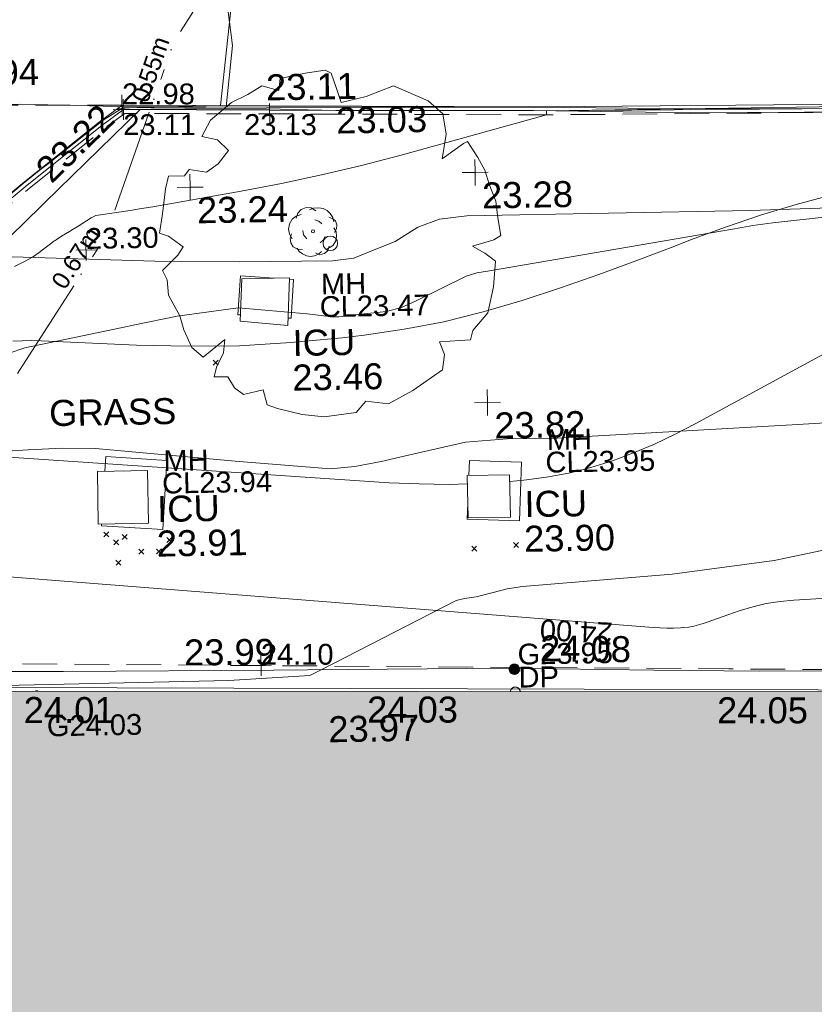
# Model space of a CAD drawing. Header units: millimetres. Extents: x -287732 to 520720, y -88450 to 287754.
# Tile 44 of 256: x -159322 to -147862, y -49525 to -35317. Entities that reach past the tile are written whole.
import ezdxf

# ---------------------------------------------------------------- set-up
doc = ezdxf.new("R2010")
doc.units = ezdxf.units.MM
for name, pattern in [('IMPORT-DASHED _2_', [750, 500, -250]), ('IMPORT-UG_EIR_QLB2 _2_', [2750, 1500, -300, 0, -300, 150, -300, 0, -200]), ('IMPORT-UG_ELEC_STREET LIGHTING_QLB2 _2_', [2700, 1500, -300, 0, -250, 150, -300, 0, -200])]:
    doc.linetypes.add(name, pattern=pattern)
for name, color, linetype, lineweight, true_color in [('00_TOPO_BUILDING_OUTLINE', 5, 'Continuous', 9, 0x0000ff), ('00_TOPO_KERB_BOTTOM', 1, 'Continuous', 9, 0xff0000), ('00_TOPO_KERB_TOP', 7, 'Continuous', 9, 0xa500a5), ('00_TOPO_LEVEL_SPOT', 7, 'Continuous', 9, 0x666666), ('00_TOPO_SERV_IC', 5, 'Continuous', 9, 0x0000ff), ('00_TOPO_TREE', 7, 'Continuous', 9, 0x666666), ('00_UAV_BUILDING_OUTLINE', 5, 'Continuous', 9, 0x0000ff), ('00_UAV_CONCRETE', 9, 'Continuous', 9, 0x808080), ('00_UAV_FORM_LINES', 7, 'Continuous', 9, 0x666666), ('00_UAV_SLOPE_TOP', 40, 'Continuous', 9, 0xffbf00), ('01_DTM_CONTOUR_MNR', 7, 'Continuous', 9, 0xa5a552), ('12333-PUM-2D-U-0001-C01 - Rev2_REVIT IMPORT_dwg', 7, 'Continuous', 9, 0x767676), ('A_RHA_Line', 7, 'Continuous', 9, 0x00a600), ('CONTOURS_INDEX', 4, 'Continuous', 9, 0x00ffff), ('CONTOURS_INDEX_LVL', 4, 'Continuous', 9, 0x00ffff), ('CONTOURS_MINOR', 7, 'Continuous', 9, 0x00a5a5), ('DOWNPIPE', 7, 'Continuous', 9, 0x7fbfff), ('DOWNPIPE_TXT', 7, 'Continuous', 9, 0x7fbfff), ('EAVE', 3, 'Continuous', 9, 0x00ff00), ('GULLY', 7, 'Continuous', 9, 0x7fbfff), ('GULLY_LVL', 7, 'Continuous', 9, 0x7fbfff), ('KERB_BOTTOM', 7, 'Continuous', 9, 0x0000a5), ('KERB_BOTTOM_LVL', 7, 'Continuous', 9, 0x0000a5), ('KERB_TOP', 2, 'Continuous', 9, 0xffff00), ('KERB_TOP_LVL', 2, 'Continuous', 9, 0xffff00), ('MANHOLES', 7, 'Continuous', 9, 0xa50000), ('MANHOLES_LVL', 7, 'Continuous', 9, 0xa50000), ('MANHOLES_TXT', 7, 'Continuous', 9, 0xa50000), ('PUM-EIRCOMM-NOTES', 6, 'Continuous', 9, 0xff00ff), ('PUM-EIRCOMM-QLB2', 6, 'IMPORT-UG_EIR_QLB2 _2_', 9, 0xff00ff), ('SPOT_HEIGHTS_LVL', 7, 'Continuous', 9, 0x00a500), ('TREE', 7, 'Continuous', 9, 0x00a500)]:
    doc.layers.add(name, color=color, linetype=linetype, lineweight=lineweight, true_color=true_color)
for name, color, linetype, lineweight in [('00_TOPO_ROAD_EDGE', 7, 'Continuous', 9), ('00_TOPO_SURVEY_TEXT', 7, 'Continuous', 9), ('A_RHA_Detail', 7, 'Continuous', 9), ('CHANGE_OF_SURFACE', 7, 'IMPORT-DASHED _2_', 9), ('CHANGE_OF_SURFACE_LVL', 7, 'Continuous', 9), ('GEN-TEXT', 7, 'Continuous', 9)]:
    doc.layers.add(name, color=color, linetype=linetype, lineweight=lineweight)
doc.styles.add('Arial_1', font='arial.ttf', dxfattribs={"height": 250})
doc.styles.add('Arial_3', font='arial.ttf', dxfattribs={"height": 300})
doc.styles.add('Swis721 Lt BT_2', font='swissl.ttf', dxfattribs={"height": 375})

# ---------------------------------------------------------------- blocks, each defined once
blk = doc.blocks.new('12333-PUM-2D-U-0001-C01 - Rev2_REVIT IMPORT_dwg_MM-2077200-Site Location Plan Proposed')
at = {"layer": '00_TOPO_LEVEL_SPOT', "color": 254, "true_color": 0xcccccc, "flags": 128}
for points in [[(500, 0), (0, 0), (0, 500)], [(0, -500), (0, 0), (-500, 0)]]:
    blk.add_lwpolyline(points, dxfattribs=at)
blk = doc.blocks.new('12333-PUM-2D-U-0001-C01 - Rev2_REVIT IMPORT_dwg_CONIFEROUS_TREE-2077257-Site Location Plan Proposed')
at = {"layer": '00_TOPO_TREE', "color": 254, "true_color": 0xcccccc, "flags": 128}
for points in [[(533745984, 725519958), (533746006, 725520030), (533746056, 725520081), (533746129, 725520109), (533746201, 725520102), (533746266, 725520059)], [(533746179, 725520073), (533746237, 725520095), (533746309, 725520102), (533746374, 725520088), (533746431, 725520059), (533746475, 725520016), (533746511, 725519958), (533746525, 725519893)], [(533745919, 725519662), (533745883, 725519727), (533745869, 725519799), (533745883, 725519879), (533745927, 725519944), (533745984, 725519987), (533746056, 725520008)], [(533746251, 725519929), (533746309, 725519908), (533746352, 725519871)], [(533746453, 725519965), (533746504, 725519944), (533746547, 725519908), (533746569, 725519850), (533746561, 725519792), (533746532, 725519742)], [(533746129, 725519655), (533746085, 725519713), (533746078, 725519778)], [(533746525, 725519807), (533746554, 725519749), (533746561, 725519684), (533746547, 725519619), (533746511, 725519561), (533746460, 725519525), (533746403, 725519496)], [(533746064, 725519504), (533745992, 725519511), (533745934, 725519547), (533745898, 725519605), (533745891, 725519669), (533745912, 725519734)], [(533746395, 725519684), (533746367, 725519633), (533746323, 725519597)], [(533746338, 725519468), (533746294, 725519431), (533746237, 725519410), (533746179, 725519403), (533746121, 725519410), (533746064, 725519439), (533746020, 725519475), (533745992, 725519525)], [(533746453, 725519547), (533746431, 725519482), (533746381, 725519439), (533746316, 725519424), (533746251, 725519453)]]:
    blk.add_lwpolyline(points, dxfattribs=at)
at = {"layer": '00_TOPO_TREE', "color": 254, "true_color": 0xcccccc}
blk.add_ellipse((533746222, 725519763), major_axis=(22.2, 0), ratio=1, dxfattribs=at)
blk = doc.blocks.new('12333-PUM-2D-U-0001-C01 - Rev2_REVIT IMPORT_dwg_MGS62954_T2_Galway_ITM_3d_Rev1-2077680-Site Location Plan Proposed')
at = {"layer": '00_TOPO_KERB_BOTTOM', "color": 254, "true_color": 0xcccccc, "flags": 128}
for points in [[(533743428, 725521615), (533744406, 725521591), (533745581, 725521567), (533746585, 725521547)], [(533746585, 725521547), (533749434, 725521497), (533751695, 725521438), (533753341, 725521410), (533757066, 725521340), (533760093, 725521278), (533763840, 725521205), (533766553, 725521155), (533766920, 725521150)]]:
    blk.add_lwpolyline(points, dxfattribs=at)
at = {"layer": '00_TOPO_KERB_TOP', "color": 254, "true_color": 0xcccccc, "flags": 128}
for points in [[(533743434, 725521571), (533744406, 725521565), (533745581, 725521541), (533746584, 725521500)], [(533746584, 725521500), (533749433, 725521450), (533751696, 725521376), (533753341, 725521358), (533757065, 725521295), (533760092, 725521231), (533763839, 725521157), (533766553, 725521108), (533766899, 725521103)]]:
    blk.add_lwpolyline(points, dxfattribs=at)
at = {"layer": '00_TOPO_ROAD_EDGE', "color": 254, "true_color": 0xcccccc, "flags": 128}
blk.add_lwpolyline([(533732716, 725521829), (533734765, 725521820), (533736413, 725521800), (533738168, 725521743), (533739330, 725521700), (533740690, 725521690), (533742030, 725521670), (533743428, 725521615)], dxfattribs=at)
at = {"layer": '00_TOPO_SERV_IC', "color": 254, "true_color": 0xcccccc}
for p, q in [((533745186, 725519098), (533745148, 725518488)), ((533745186, 725519098), (533745872, 725519098)), ((533745872, 725519098), (533745834, 725518412)), ((533745148, 725518488), (533745834, 725518412)), ((533743052, 725515592), (533743052, 725516354)), ((533743776, 725516354), (533743052, 725516354)), ((533743776, 725515592), (533743776, 725516354)), ((533748386, 725515592), (533748386, 725516202)), ((533748386, 725516202), (533748996, 725516202)), ((533748996, 725516202), (533748996, 725515592)), ((533743052, 725515592), (533743776, 725515592)), ((533748386, 725515592), (533748996, 725515592))]:
    blk.add_line(p, q, dxfattribs=at)
at = {"layer": '00_UAV_CONCRETE', "color": 254, "true_color": 0xcccccc, "flags": 128}
blk.add_lwpolyline([(533775857, 725512584), (533775861, 725512743), (533773849, 725512821), (533771023, 725512916), (533770295, 725512941), (533767038, 725513031), (533766025, 725513053), (533763105, 725513118), (533761027, 725513165), (533759813, 725513192), (533756142, 725513259), (533756028, 725513260), (533752549, 725513304), (533751029, 725513348), (533748905, 725513410), (533746031, 725513439), (533745548, 725513444), (533742515, 725513475), (533741032, 725513500), (533739474, 725513527), (533739466, 725513449), (533738578, 725513441)], dxfattribs=at)
at = {"layer": '00_UAV_FORM_LINES', "color": 254, "true_color": 0xcccccc, "flags": 128}
for points in [[(533758143, 725520042), (533752533, 725519955), (533748445, 725519946), (533748049, 725519908), (533747734, 725519796), (533747406, 725519594), (533747100, 725519480), (533746802, 725519365), (533746498, 725519333), (533745151, 725519340), (533743936, 725519375), (533741557, 725519486)], [(533739049, 725517147), (533739528, 725516795), (533739737, 725516724), (533740021, 725516664), (533740629, 725516583), (533741150, 725516615), (533741520, 725516660), (533742062, 725516682), (533742559, 725516696), (533743030, 725516684), (533745040, 725516466), (533746413, 725516333), (533746766, 725516359), (533747146, 725516425), (533747626, 725516528), (533748368, 725516684), (533748970, 725516720), (533749603, 725516715), (533753083, 725516850), (533757724, 725517049)]]:
    blk.add_lwpolyline(points, dxfattribs=at)
at = {"layer": '00_UAV_SLOPE_TOP', "color": 254, "true_color": 0xcccccc, "flags": 128}
blk.add_lwpolyline([(533738720, 725516964), (533739049, 725517147), (533739526, 725517665), (533739877, 725518063), (533740692, 725518669), (533742314, 725520200), (533742364, 725520248), (533743765, 725521569)], dxfattribs=at)
at = {"layer": '01_DTM_CONTOUR_MNR', "color": 254, "true_color": 0xcccccc, "flags": 128}
for points in [[(533738192, 725513270), (533744897, 725513304), (533746065, 725513357), (533746220, 725513430), (533748192, 725514399), (533748314, 725514429), (533748484, 725514448), (533748729, 725514505), (533748931, 725514556), (533749156, 725514588), (533751315, 725514728), (533752789, 725514898), (533754470, 725515219), (533757315, 725516078), (533758170, 725516218), (533761299, 725516098), (533762225, 725516194), (533765890, 725517330)], [(533741810, 725518084), (533742039, 725518153), (533743450, 725518422), (533743631, 725518457), (533744242, 725518573), (533745125, 725518678), (533746115, 725518576), (533746476, 725518527), (533746573, 725518525), (533746679, 725518531), (533746896, 725518554), (533747032, 725518569), (533747260, 725518588), (533747481, 725518641), (533747693, 725518734), (533748421, 725519079), (533748576, 725519123), (533748728, 725519146), (533752299, 725519694), (533752568, 725519737), (533752856, 725519768), (533755340, 725520000)], [(533743425, 725521578), (533743605, 725521589), (533744317, 725521587), (533744410, 725521582), (533745000, 725521580), (533745107, 725522463), (533745048, 725522989), (533744350, 725524170), (533745258, 725524999), (533746017, 725525676), (533746641, 725526133), (533747090, 725526500), (533746785, 725526509), (533746660, 725526513), (533746178, 725526525), (533745789, 725526580), (533745298, 725526675), (533743217, 725526938), (533741391, 725527117), (533740575, 725527167), (533738630, 725527241), (533735890, 725527380), (533733220, 725527440)]]:
    blk.add_lwpolyline(points, dxfattribs=at)
at = {"xscale": 0.375, "yscale": 0.375, "zscale": 0.375}
for p in [(533748574, 725520573), (533744460, 725520430), (533748694, 725517250)]:
    blk.add_blockref('12333-PUM-2D-U-0001-C01 - Rev2_REVIT IMPORT_dwg_MM-2077200-Site Location Plan Proposed', p, dxfattribs=at)
blk.add_blockref('12333-PUM-2D-U-0001-C01 - Rev2_REVIT IMPORT_dwg_CONIFEROUS_TREE-2077257-Site Location Plan Proposed', (0, 0))
at = {"layer": '00_TOPO_BUILDING_OUTLINE', "color": 251, "true_color": 0x666666, "insert": (533746318, 725512762), "char_height": 375, "width": 1495.9, "attachment_point": 1, "line_spacing_factor": 1.005062, "style": 'Swis721 Lt BT_2'}
blk.add_mtext('23.97', dxfattribs=at)
at = {"layer": '00_TOPO_KERB_BOTTOM', "color": 251, "true_color": 0x666666, "insert": (533746585, 725521543), "char_height": 375, "width": 1495.9, "attachment_point": 1, "line_spacing_factor": 1.005062, "style": 'Swis721 Lt BT_2'}
blk.add_mtext('23.03', dxfattribs=at)
at = {"layer": '00_TOPO_KERB_TOP', "color": 251, "true_color": 0x666666, "insert": (533745581, 725522039), "char_height": 375, "width": 1495.9, "attachment_point": 1, "line_spacing_factor": 1.005062, "style": 'Swis721 Lt BT_2'}
blk.add_mtext('23.11', dxfattribs=at)
at = {"layer": '00_TOPO_LEVEL_SPOT', "char_height": 375, "width": 1495.9, "attachment_point": 1, "line_spacing_factor": 1.005062, "style": 'Swis721 Lt BT_2'}
for s, insert in [('23.28', (533748669, 725520425)), ('23.24', (533744555, 725520283)), ('23.82', (533748789, 725517103))]:
    blk.add_mtext(s, dxfattribs=dict(at, insert=insert))
at = {"layer": '00_TOPO_ROAD_EDGE', "color": 251, "true_color": 0x666666, "insert": (533741001, 725522320), "char_height": 375, "width": 1495.9, "attachment_point": 1, "line_spacing_factor": 1.005062, "style": 'Swis721 Lt BT_2'}
blk.add_mtext('22.94', dxfattribs=at)
at = {"layer": '00_TOPO_SERV_IC', "color": 251, "true_color": 0x666666, "char_height": 375, "attachment_point": 1, "line_spacing_factor": 1.005062, "style": 'Swis721 Lt BT_2'}
for s, insert, width in [('ICU', (533745900, 725518345), 1021.01), ('23.46', (533745887, 725517845), 1495.9), ('ICU', (533743905, 725515984), 1021.01), ('ICU', (533749203, 725515961), 1021.01), ('23.91', (533743891, 725515484), 1495.9), ('23.90', (533749189, 725515461), 1495.9)]:
    blk.add_mtext(s, dxfattribs=dict(at, insert=insert, width=width))
at = {"layer": '00_TOPO_SURVEY_TEXT', "color": 251, "true_color": 0x666666, "insert": (533742371, 725517394), "char_height": 375, "width": 2018.28, "attachment_point": 1, "line_spacing_factor": 1.005062, "style": 'Swis721 Lt BT_2'}
blk.add_mtext('GRASS', dxfattribs=at)
at = {"layer": '00_UAV_BUILDING_OUTLINE', "color": 251, "true_color": 0x666666, "char_height": 375, "width": 1495.9, "attachment_point": 1, "rotation": 358.9593, "line_spacing_factor": 1.005062, "style": 'Swis721 Lt BT_2'}
for s, insert in [('24.01', (533741933, 725513117)), ('24.03', (533746885, 725513038)), ('24.05', (533751932, 725512939))]:
    blk.add_mtext(s, dxfattribs=dict(at, insert=insert))
at = {"layer": '00_UAV_CONCRETE', "color": 251, "true_color": 0x666666, "char_height": 375, "width": 1495.9, "attachment_point": 1, "line_spacing_factor": 1.005062, "style": 'Swis721 Lt BT_2'}
for s, insert, rotation in [('23.99', (533744258, 725513907), 359.417), ('24.08', (533749398, 725513879), 358.3338)]:
    blk.add_mtext(s, dxfattribs=dict(at, insert=insert, rotation=rotation))
at = {"layer": '00_UAV_SLOPE_TOP', "color": 251, "true_color": 0x666666, "insert": (533742206, 725520779), "char_height": 375, "width": 1495.9, "attachment_point": 1, "rotation": 43.332, "line_spacing_factor": 1.005062, "style": 'Swis721 Lt BT_2'}
blk.add_mtext('23.22', dxfattribs=at)
blk = doc.blocks.new('12333-PUM-2D-U-0001-C01 - Rev2_REVIT IMPORT_dwg_TREE_1-V235-Site Location Plan Proposed')
at = {"layer": 'TREE', "color": 9, "true_color": 0xaae1aa, "flags": 128}
blk.add_lwpolyline([(-230.614, 433.535), (-189.325, 457.704), (-140.987, 443.605), (-135.952, 477.845), (-64.451, 491.944), (-6.042, 500), (11.078, 490.937), (25.176, 449.648), (38.268, 405.337), (110.775, 421.45), (190.332, 451.662), (289.023, 406.344), (331.319, 368.077), (339.376, 308.661), (327.291, 238.167), (388.721, 281.47), (400.806, 286.506), (430.01, 240.181), (449.144, 202.92), (461.229, 162.638), (479.355, 113.293), (484.391, 64.955), (492.447, 13.595), (471.299, 1.511), (409.869, -15.609), (445.116, -35.75), (475.327, -59.919), (468.278, -133.434), (451.158, -208.963), (406.848, -258.308), (399.799, -285.498), (310.171, -289.527), (323.263, -326.788), (317.221, -371.098), (230.614, -428.499), (160.121, -465.76), (94.663, -457.704), (66.465, -489.93), (-26.183, -500), (-89.627, -492.951), (-161.128, -473.817), (-190.332, -462.739), (-201.41, -419.436), (-257.805, -431.521), (-283.988, -412.387), (-302.115, -380.161), (-341.39, -379.154), (-334.34, -351.964), (-313.192, -310.675), (-309.164, -272.407), (-372.608, -321.752), (-404.834, -293.555), (-426.989, -242.195), (-438.066, -201.913), (-469.285, -141.49), (-472.306, -97.18), (-485.398, -69.99), (-440.081, -26.687), (-424.975, -2.518), (-466.264, 28.701), (-492.447, 37.764), (-482.377, 93.152), (-472.306, 165.66), (-463.243, 201.913), (-416.918, 201.913), (-403.827, 220.04), (-353.474, 211.984), (-319.235, 235.146), (-289.023, 273.414), (-320.242, 304.632), (-365.559, 314.703), (-339.376, 361.027), (-277.946, 411.38)], close=True, dxfattribs=at)
blk = doc.blocks.new('12333-PUM-2D-U-0001-C01 - Rev2_REVIT IMPORT_dwg_MH_CIR2-V254-Site Location Plan Proposed')
at = {"layer": 'GULLY', "color": 254, "true_color": 0xd4e9ff, "flags": 128}
blk.add_lwpolyline([(154, 475), (0, 500), (-154, 475)], dxfattribs=at)
blk = doc.blocks.new('12333-PUM-2D-U-0001-C01 - Rev2_REVIT IMPORT_dwg_SPOT-2077769-Site Location Plan Proposed')
at = {"layer": 'CHANGE_OF_SURFACE_LVL', "color": 253, "true_color": 0xaaaaaa}
for p, q in [((0, 500), (0, -500)), ((-500, 0), (500, 0))]:
    blk.add_line(p, q, dxfattribs=at)
blk = doc.blocks.new('12333-PUM-2D-U-0001-C01 - Rev2_REVIT IMPORT_dwg_SPOT-V272-Site Location Plan Proposed')
at = {"layer": 'KERB_BOTTOM_LVL', "color": 9, "true_color": 0xaaaae1}
for p, q in [((0, 500), (0, -500)), ((-500, 0), (500, 0))]:
    blk.add_line(p, q, dxfattribs=at)
blk = doc.blocks.new('12333-PUM-2D-U-0001-C01 - Rev2_REVIT IMPORT_dwg_SPOT-2077810-Site Location Plan Proposed')
at = {"layer": 'KERB_TOP_LVL', "color": 51, "true_color": 0xffffaa}
for p, q in [((0, 500), (0, -500)), ((-500, 0), (500, 0))]:
    blk.add_line(p, q, dxfattribs=at)
blk = doc.blocks.new('12333-PUM-2D-U-0001-C01 - Rev2_REVIT IMPORT_dwg_SPOT-2077775-Site Location Plan Proposed')
at = {"layer": 'SPOT_HEIGHTS_LVL', "color": 9, "true_color": 0xaae1aa}
for p, q in [((0, 500), (0, -500)), ((-500, 0), (500, 0))]:
    blk.add_line(p, q, dxfattribs=at)
blk = doc.blocks.new('12333-PUM-2D-U-0001-C01 - Rev2_REVIT IMPORT_dwg_MH_CIR1-V288-Site Location Plan Proposed')
at = {"layer": 'DOWNPIPE', "color": 254, "true_color": 0xd4e9ff, "flags": 128}
for points in [[(493, 45), (475, 154), (404, 293), (293, 404), (154, 475), (0, 500), (-154, 475), (-293, 404), (-404, 293), (-475, 154), (-490, 63)], [(483, 45), (466, 151), (396, 288), (288, 396), (151, 466), (0, 490), (-151, 466), (-288, 396), (-396, 288), (-466, 151), (-480, 62)], [(464, 45), (448, 145), (381, 276), (276, 381), (145, 448), (0, 471), (-145, 448), (-276, 381), (-381, 276), (-448, 145), (-461, 62)]]:
    blk.add_lwpolyline(points, dxfattribs=at)
blk = doc.blocks.new('12333-PUM-2D-U-0001-C01 - Rev2_REVIT IMPORT_dwg_MH_CIR2-V287-Site Location Plan Proposed')
at = {"layer": 'GULLY', "color": 254, "true_color": 0xd4e9ff}
for p, q in [((-499, -33), (33, 499)), ((-496, 60), (-60, 496)), ((-488, -111), (111, 488)), ((-467, -180), (180, 467)), ((-467, 179), (-179, 467)), ((-438, -241), (241, 438)), ((-403, -296), (296, 403)), ((-362, -345), (345, 362)), ((-315, -388), (388, 315)), ((-263, -425), (425, 263)), ((-204, -456), (456, 204)), ((-138, -480), (480, 138)), ((-64, -496), (496, 64)), ((22, -500), (500, -22)), ((128, -483), (483, -128)), ((305, -396), (396, -305))]:
    blk.add_line(p, q, dxfattribs=at)
at = {"layer": 'GULLY', "color": 254, "true_color": 0xd4e9ff, "flags": 128}
blk.add_lwpolyline([(475, -154), (500, 0), (475, 154), (404, 293), (293, 404), (154, 475), (0, 500), (-154, 475), (-293, 404), (-404, 293), (-475, 154), (-500, 0), (-475, -154), (-404, -293), (-293, -404), (-154, -475), (0, -500), (154, -475), (293, -404), (404, -293)], close=True, dxfattribs=at)
blk = doc.blocks.new('12333-PUM-2D-U-0001-C01 - Rev2_REVIT IMPORT_dwg-1620468-Site Location Plan Proposed')
at = {"layer": 'CHANGE_OF_SURFACE', "color": 253, "true_color": 0xaaaaaa, "flags": 128}
for points in [[(102421, -94223), (95710, -94097), (95079, -95912)], [(97666, -98436), (97957, -98067), (98176, -97794), (98567, -97428), (99133, -96937), (99549, -96595), (100102, -96163), (100450, -95887), (101065, -95398), (102155, -94556), (102457, -94342), (104545, -94385), (108539, -94469), (113452, -94513), (118692, -94673), (123079, -94754), (127999, -94841), (133904, -94962), (137314, -95022), (138010, -95088), (138622, -95187), (139110, -95298), (139677, -95457), (140183, -95666), (140662, -95984), (141246, -96532), (141712, -97124), (142036, -97862), (142218, -98390), (142014, -98961), (141892, -99280), (141685, -99740), (141476, -100165), (141253, -100548), (140959, -100981), (140643, -101395), (140416, -101748), (140170, -102223), (139981, -102596), (139408, -103693), (139471, -103726)], [(134841, -103271), (134843, -103028), (126720, -102873), (119869, -102718), (111028, -102508), (97534, -102177), (97592, -100144)]]:
    blk.add_lwpolyline(points, dxfattribs=at)
at = {"layer": 'CONTOURS_INDEX', "color": 131, "true_color": 0xaaffff, "flags": 128}
for points in [[(99141, -100851), (109949, -101893), (110047, -101900), (110144, -101905), (110242, -101905), (110340, -101903), (110392, -101900), (110464, -101894), (110534, -101884), (110603, -101867), (110672, -101847), (110740, -101824), (110808, -101801), (110876, -101779), (110945, -101756), (111194, -101675), (111388, -101620), (111585, -101576), (111784, -101548), (111985, -101531), (117719, -101287)], [(100541, -95676), (100974, -95326), (101103, -95227), (101157, -95186), (101211, -95144), (101266, -95103), (101320, -95062), (102095, -94473), (102158, -94426), (102429, -94261), (103838, -94251), (104168, -91621)]]:
    blk.add_lwpolyline(points, dxfattribs=at)
at = {"layer": 'CONTOURS_MINOR', "color": 254, "true_color": 0xaae1e1, "flags": 128}
for points in [[(100828, -96522), (100917, -96481), (100984, -96449), (101038, -96422), (101090, -96393), (101140, -96360), (101190, -96326), (101257, -96277), (101374, -96189), (101404, -96168), (101420, -96158), (101435, -96148), (101516, -96099), (101573, -96066), (101629, -96032), (101685, -95998), (101741, -95964), (101945, -95839), (102016, -95809), (102345, -95766), (102510, -95743), (102674, -95720), (102839, -95696), (103003, -95670), (104117, -95492), (104699, -95391), (105279, -95279), (105856, -95151), (106431, -95012), (108538, -94471), (108538, -94411), (113458, -94423)], [(107916, -99748), (108122, -99733), (108447, -99698), (108769, -99646), (109087, -99570), (109401, -99478), (109709, -99366), (110014, -99245), (110312, -99110), (110607, -98965), (114108, -97141), (117381, -97349), (118235, -97364), (119085, -97328), (119928, -97215), (120766, -97051), (121837, -96789), (122137, -96719)], [(100787, -97601), (100922, -97596), (101057, -97597), (101193, -97603), (102568, -97689), (103311, -97718), (104054, -97722), (104796, -97690), (105537, -97633), (105855, -97600), (106434, -97524), (107008, -97427), (107576, -97296), (108140, -97143), (108698, -96968), (109254, -96786), (109807, -96594), (110357, -96395), (110585, -96310), (111091, -96132), (111601, -95969), (112118, -95825), (112638, -95696)], [(100201, -99229), (106176, -99736), (106610, -99762), (107043, -99776), (107307, -99771)]]:
    blk.add_lwpolyline(points, dxfattribs=at)
at = {"layer": 'EAVE', "color": 81, "true_color": 0xaaffaa, "flags": 128}
blk.add_lwpolyline([(134976, -103274), (134976, -103235), (124090, -103073), (97145, -102525), (97138, -101655), (97012, -101652)], dxfattribs=at)
at = {"layer": 'GEN-TEXT', "color": 253, "true_color": 0xaaaaaa}
for p, q in [((103670, -97997), (103741, -97926)), ((103741, -97997), (103670, -97926)), ((102051, -100447), (102122, -100376)), ((102122, -100447), (102051, -100376)), ((102314, -100487), (102385, -100416)), ((102385, -100487), (102314, -100416)), ((102190, -100563), (102261, -100492)), ((102261, -100563), (102190, -100492)), ((102957, -100544), (103028, -100473)), ((103028, -100544), (102957, -100473)), ((102551, -100705), (102622, -100634)), ((102622, -100705), (102551, -100634)), ((102806, -100706), (102877, -100635)), ((102877, -100706), (102806, -100635)), ((107352, -100746), (107423, -100675)), ((107423, -100746), (107352, -100675)), ((107957, -100703), (108028, -100632)), ((108028, -100703), (107957, -100632)), ((102218, -100858), (102289, -100787)), ((102289, -100858), (102218, -100787))]:
    blk.add_line(p, q, dxfattribs=at)
at = {"layer": 'KERB_BOTTOM', "color": 9, "true_color": 0xaaaae1, "flags": 128}
blk.add_lwpolyline([(97665, -98284), (97863, -97995), (98090, -97714), (98489, -97341), (99057, -96848), (99475, -96503), (100029, -96070), (100377, -95795), (100993, -95305), (102085, -94461), (102421, -94223), (104548, -94267), (108541, -94351), (113455, -94395), (118695, -94555), (123081, -94636)], dxfattribs=at)
at = {"layer": 'KERB_TOP', "color": 51, "true_color": 0xffffaa, "flags": 128}
blk.add_lwpolyline([(97665, -98371), (97913, -98033), (98136, -97756), (98530, -97387), (99097, -96895), (99514, -96552), (100067, -96119), (100416, -95844), (101031, -95354), (102122, -94511), (102440, -94286), (104546, -94330), (108540, -94413), (113453, -94458), (118694, -94618), (123080, -94699)], dxfattribs=at)
at = {"layer": 'MANHOLES', "color": 9, "true_color": 0xe1aaaa}
for p, q in [((104084, -96716), (104577, -96757)), ((107295, -100280), (107307, -100052)), ((102018, -100286), (102020, -100262))]:
    blk.add_line(p, q, dxfattribs=at)
at = {"layer": 'MANHOLES', "color": 9, "true_color": 0xe1aaaa, "flags": 128}
for points in [[(104074, -97279), (104038, -97276), (104084, -96716)], [(104791, -96774), (104849, -96779), (104804, -97339), (104760, -97335)], [(102081, -99500), (102098, -99287), (102979, -99358), (102900, -100356), (102018, -100286)], [(107328, -99652), (107339, -99435), (108091, -99474), (108047, -100319), (107295, -100280)]]:
    blk.add_lwpolyline(points, dxfattribs=at)
at = {"layer": 'PUM-EIRCOMM-QLB2', "color": 211, "true_color": 0xffaaff, "flags": 128}
blk.add_lwpolyline([(201398, -90242), (194300, -89978), (176492, -89664), (164630, -89559), (152400, -89441), (137995, -89062), (117127, -88726), (106155, -88784), (103180, -93333), (102151, -96110), (100560, -98494), (99441, -100108), (97793, -102068)], dxfattribs=at)
at = {"layer": 'TREE', "color": 9, "true_color": 0xaae1aa}
blk.add_circle((105389, -96268), 105, dxfattribs=at)
blk.add_blockref('12333-PUM-2D-U-0001-C01 - Rev2_REVIT IMPORT_dwg_MGS62954_T2_Galway_ITM_3d_Rev1-2077680-Site Location Plan Proposed', (-533641080, -725615854))
for name, p, xscale, yscale, zscale in [('12333-PUM-2D-U-0001-C01 - Rev2_REVIT IMPORT_dwg_TREE_1-V235-Site Location Plan Proposed', (105389, -96268), 5, 5, 5), ('12333-PUM-2D-U-0001-C01 - Rev2_REVIT IMPORT_dwg_SPOT-V272-Site Location Plan Proposed', (102421, -94223), 0.3, 0.3, 0.3), ('12333-PUM-2D-U-0001-C01 - Rev2_REVIT IMPORT_dwg_SPOT-2077810-Site Location Plan Proposed', (102440, -94286), 0.3, 0.3, 0.3), ('12333-PUM-2D-U-0001-C01 - Rev2_REVIT IMPORT_dwg_SPOT-2077769-Site Location Plan Proposed', (104545, -94385), 0.3, 0.3, 0.3), ('12333-PUM-2D-U-0001-C01 - Rev2_REVIT IMPORT_dwg_SPOT-2077775-Site Location Plan Proposed', (101866, -96303), 0.3, 0.3, 0.3), ('12333-PUM-2D-U-0001-C01 - Rev2_REVIT IMPORT_dwg_SPOT-2077769-Site Location Plan Proposed', (104281, -102342), 0.3, 0.3, 0.3), ('12333-PUM-2D-U-0001-C01 - Rev2_REVIT IMPORT_dwg_MH_CIR2-V287-Site Location Plan Proposed', (107936, -102459), 0.15, 0.15, 0.15), ('12333-PUM-2D-U-0001-C01 - Rev2_REVIT IMPORT_dwg_MH_CIR2-V254-Site Location Plan Proposed', (101042, -102700), 0.1, 0.1, 0.1), ('12333-PUM-2D-U-0001-C01 - Rev2_REVIT IMPORT_dwg_MH_CIR1-V288-Site Location Plan Proposed', (107944, -102791), 0.15, 0.15, 0.15)]:
    blk.add_blockref(name, p, dxfattribs=dict(xscale=xscale, yscale=yscale, zscale=zscale))
at = {"layer": 'CHANGE_OF_SURFACE_LVL', "char_height": 300, "width": 1256.11, "attachment_point": 1, "rotation": 358.873, "line_spacing_factor": 0.941778, "style": 'Arial_3'}
for s, insert in [('23.13', (104179, -94382)), ('24.10', (104287, -102028))]:
    blk.add_mtext(s, dxfattribs=dict(at, insert=insert))
at = {"layer": 'CONTOURS_INDEX_LVL', "insert": (109351, -102113), "char_height": 300, "width": 1256.11, "attachment_point": 1, "rotation": 176.3055, "line_spacing_factor": 0.941778, "style": 'Arial_3'}
blk.add_mtext('24.00', dxfattribs=at)
at = {"layer": 'DOWNPIPE_TXT', "insert": (107994, -102426), "char_height": 300, "width": 694.17, "attachment_point": 1, "line_spacing_factor": 0.941778, "style": 'Arial_3'}
blk.add_mtext('DP', dxfattribs=at)
at = {"layer": 'GULLY_LVL', "char_height": 300, "width": 1645.43, "attachment_point": 1, "line_spacing_factor": 0.941778, "style": 'Arial_3'}
for s, insert in [('G23.95', (107986, -102094)), ('G24.03', (101180, -103010))]:
    blk.add_mtext(s, dxfattribs=dict(at, insert=insert))
at = {"layer": 'KERB_BOTTOM_LVL', "insert": (102427, -93908), "char_height": 300, "width": 1256.11, "attachment_point": 1, "rotation": 358.873, "line_spacing_factor": 0.941778, "style": 'Arial_3'}
blk.add_mtext('22.98', dxfattribs=at)
at = {"layer": 'KERB_TOP_LVL', "insert": (102435, -94353), "char_height": 300, "width": 1256.11, "attachment_point": 1, "rotation": 358.873, "line_spacing_factor": 0.941778, "style": 'Arial_3'}
blk.add_mtext('23.11', dxfattribs=at)
at = {"layer": 'MANHOLES_LVL', "char_height": 300, "width": 1895.19, "attachment_point": 1, "line_spacing_factor": 0.941778, "style": 'Arial_3'}
for s, insert in [('CL23.47', (105220, -97030)), ('CL23.95', (108436, -99331)), ('CL23.94', (102903, -99537))]:
    blk.add_mtext(s, dxfattribs=dict(at, insert=insert))
at = {"layer": 'MANHOLES_TXT', "char_height": 300, "width": 774.97, "attachment_point": 1, "line_spacing_factor": 0.941778, "style": 'Arial_3'}
for insert in [(105244, -96704), (108461, -99005), (102928, -99212)]:
    blk.add_mtext('MH', dxfattribs=dict(at, insert=insert))
at = {"layer": 'PUM-EIRCOMM-NOTES', "char_height": 250, "width": 1160.03, "attachment_point": 2, "line_spacing_factor": 0.941778, "style": 'Arial_1'}
for s, insert, rotation in [('0.55m', (102724, -93670), 69.6681), ('0.67m', (101611, -96344), 56.2822)]:
    blk.add_mtext(s, dxfattribs=dict(at, insert=insert, rotation=rotation))
at = {"layer": 'SPOT_HEIGHTS_LVL', "insert": (101866, -95988), "char_height": 300, "width": 1256.11, "attachment_point": 1, "line_spacing_factor": 0.941778, "style": 'Arial_3'}
blk.add_mtext('23.30', dxfattribs=at)

msp = doc.modelspace()

# ---------------------------------------------------------------- hatches: boundary and pattern name
at = {"layer": 'A_RHA_Detail', "true_color": 0xc0c0c0}
h = msp.add_hatch(color=9, dxfattribs=at)
h.paths.add_polyline_path([(-80881, -68503), (-80401, -68483), (-80401, -62985), (-24475, -63009), (-24456, -50840), (-36623, -50832), (-36623, -44229), (-50959, -44218), (-50959, -42574), (-54564, -42571), (-54566, -45054), (-92409, -45027), (-92412, -49202), (-100062, -49202), (-100052, -64853), (-86121, -64853), (-86092, -62958), (-84861, -62958), (-84855, -68240), (-80871, -68240)])
h.paths.add_polyline_path([(-137239, -68462), (-132720, -68433), (-132847, -62850), (-130455, -62917), (-130498, -61356), (-117581, -61423), (-117492, -49184), (-125137, -49178), (-125134, -45033), (-163007, -45006), (-163007, -44090), (-163124, -44090), (-163123, -42384), (-166564, -42384), (-166565, -44044), (-193158, -44025), (-193195, -62864), (-137270, -62917), (-137254, -65680)])
h.paths.add_polyline_path([(120311, -32334), (120312, -31611), (133451, -31638), (133469, -19718), (121296, -19692), (121320, -8191), (112277, -8172), (112263, -14811), (78286, -14740), (78293, -8167), (75242, -8161), (69356, -8153), (69354, -9157), (68373, -9155), (68373, -13706), (69334, -13708), (69325, -16250), (66623, -16250), (66620, -17995), (65989, -17995), (65985, -19731), (57152, -19712), (57127, -31560), (70278, -31587), (70278, -32272), (78264, -32285), (78267, -31020), (112336, -31091), (112336, -32318), (119781, -32333)])
h.paths.add_polyline_path([(7504, -1791), (15482, -674), (15484, 148), (56188, 206), (56156, 14338), (18017, 14236), (17968, 34313), (21727, 34324), (21709, 40608), (18010, 40608), (17996, 45484), (9770, 45421), (3966, 45447), (3985, 14177), (1023, 14177), (-277, 14191), (-232, 5968), (-226, 194), (553, 183), (7478, 143), (7489, -674)])
h.paths.add_polyline_path([(77756, 53), (77730, 1700), (94464, 1660), (94606, 17991), (88810, 18015), (88800, 14437), (69414, 14458), (69377, 100), (75242, 67)])
h.paths.add_polyline_path([(61252, 46454), (105775, 46473), (105768, 61853), (92285, 61853), (92309, 65784), (96107, 65768), (96060, 75209), (101085, 75072), (104988, 74765), (108404, 74364), (112009, 73787), (115645, 73050), (116891, 72762), (120209, 71893), (120865, 71704), (124136, 70670), (127436, 69481), (127820, 69395), (128274, 69332), (128732, 69307), (129190, 69320), (129645, 69372), (130095, 69461), (130535, 69588), (130963, 69751), (131376, 69950), (131771, 70182), (132163, 70461), (132496, 70742), (132821, 71065), (133117, 71414), (133384, 71787), (133617, 72179), (133817, 72591), (133983, 73018), (134112, 73458), (134204, 73907), (134258, 74362), (134273, 74820), (134251, 75277), (134190, 75731), (134091, 76179), (133955, 76617), (133783, 77041), (133576, 77450), (133336, 77840), (133064, 78209), (132762, 78554), (132432, 78872), (132077, 79161), (131698, 79420), (131300, 79646), (131094, 79746), (132146, 83110), (122788, 86283), (121604, 82800), (117096, 83871), (116842, 83526), (116121, 91222), (110238, 91274), (110194, 90435), (104988, 90486), (104973, 94310), (103746, 94310), (103840, 122852), (96365, 122932), (96350, 123952), (104556, 123902), (104607, 120249), (125503, 120134), (125662, 137657), (114480, 137699), (114382, 129150), (104644, 129188), (104578, 126217), (101184, 126159), (101265, 135959), (89967, 135989), (89928, 125824), (93631, 125841), (93581, 122932), (88697, 122905), (88679, 95739), (86378, 95739), (86378, 96178), (83280, 96201), (83274, 95736), (70170, 95733), (70166, 96272), (66675, 96257), (66655, 95756), (65785, 95756), (65888, 117471), (53473, 117488), (53434, 98570), (40649, 98570), (40610, 94406), (38854, 94410), (38849, 89464), (40612, 89518), (40665, 86258), (38372, 86306), (38370, 76901), (50938, 76944), (50923, 74599), (56485, 74589), (56485, 75195), (92465, 75233), (92646, 71767), (89811, 69363), (85313, 69361), (85313, 66907), (75210, 66903), (75210, 63816), (70819, 63816), (70819, 64253), (69457, 64253), (69456, 66902), (61303, 66899), (61305, 63970), (70500, 63970), (70500, 61853), (61246, 61849), (61252, 46656)])
h.paths.add_polyline_path([(-17153, 48569), (-17153, 60770), (-29363, 60775), (-29363, 67399), (-43507, 67405), (-43489, 69093), (-45766, 69109), (-45794, 67405), (-47272, 67404), (-47272, 66455), (-86005, 66469), (-86007, 60522), (-92663, 60522), (-92665, 50184), (-79752, 50180), (-79752, 48591), (-17158, 48569)])
h.paths.add_polyline_path([(-201056, 48629), (-138378, 48635), (-138378, 50133), (-125468, 50134), (-125469, 60566), (-132187, 60566), (-132187, 66533), (-170643, 66806), (-170643, 67739), (-200340, 67489), (-200349, 60828), (-201058, 60828), (-201057, 51102)])
h.paths.add_polyline_path([(-240052, 54769), (-239444, 54811), (-239187, 54842), (-238765, 54941), (-238382, 55122), (-237990, 55355), (-237269, 55936), (-237032, 56226), (-236793, 56569), (-236555, 57004), (-236433, 57267), (-236300, 57753), (-236251, 58017), (-236236, 58516), (-236233, 58988), (-236214, 59823), (-236364, 59821), (-236634, 60698), (-236392, 61432), (-236225, 61435), (-236202, 62638), (-232564, 62639), (-232564, 63049), (-232732, 63049), (-232860, 63458), (-232732, 63914), (-232561, 63914), (-232515, 70598), (-240629, 70599), (-240630, 72351), (-246413, 72347), (-246413, 70616), (-254450, 70619), (-254455, 70754), (-254470, 73192), (-263883, 73268), (-263902, 68261), (-263715, 68260), (-263553, 67820), (-263719, 67392), (-263914, 67392), (-263957, 58634), (-260181, 58611), (-260192, 56354), (-257185, 56339), (-257213, 57093), (-257339, 57093), (-257471, 57532), (-257339, 58062), (-257203, 58064), (-257174, 58599), (-256478, 58575), (-256478, 58789), (-256013, 58912), (-255397, 58781), (-255397, 58596), (-243810, 58586), (-243805, 58352), (-243741, 57885), (-243619, 57422), (-243424, 56944), (-243247, 56608), (-243003, 56250), (-242732, 55933), (-242372, 55603), (-242141, 55425), (-241805, 55217), (-241529, 55077), (-241101, 54917), (-240836, 54841), (-240453, 54789), (-240219, 54777)])
h.paths.add_polyline_path([(40277, 59895), (40329, 69197), (36589, 69218), (36619, 74674), (32264, 74687), (32233, 69156), (11917, 69270), (11967, 78219), (29088, 78123), (29143, 88141), (15719, 88216), (15733, 90590), (4594, 90652), (4525, 78265), (10097, 78234), (10077, 74773), (4548, 74804), (4466, 60107), (19126, 60025), (19140, 62528), (31739, 62457), (31725, 59943), (38370, 59906)])
h.paths.add_polyline_path([(-246083, 72334), (-246083, 72334), (-246208, 72334)])
h.paths.add_polyline_path([(-114575, 112178), (-114575, 112178), (-114707, 115802)])
h.paths.add_polyline_path([(-154700, 101760), (-114382, 101776), (-114382, 106927), (-113756, 106927), (-113758, 111847), (-114432, 111847), (-114432, 112178), (-114575, 112178), (-114579, 121707), (-123057, 121707), (-123069, 156453), (-119381, 156454), (-119381, 160166), (-115501, 160167), (-115503, 166207), (-132412, 166600), (-132412, 166666), (-135275, 166665), (-135275, 166628), (-135911, 166628), (-135911, 166352), (-152521, 166346), (-152518, 159143), (-150699, 159118), (-150759, 122561), (-151059, 122561), (-151061, 121302), (-154138, 121373), (-154138, 121865), (-154704, 121867), (-154689, 119352), (-154746, 119352), (-154746, 118722), (-160794, 118749), (-160794, 119411), (-163852, 119422), (-163855, 118762), (-167569, 118779), (-166635, 124395), (-166930, 124500), (-167569, 124708), (-168028, 124841), (-168631, 124991), (-169238, 125117), (-169850, 125220), (-170466, 125298), (-171089, 125352), (-171704, 125381), (-172325, 125386), (-172782, 125375), (-173402, 125337), (-174110, 125263), (-174634, 125190), (-175245, 125081), (-176047, 124896), (-176665, 124725), (-177045, 124609), (-177632, 124405), (-176665, 118819), (-177559, 118822), (-177662, 125263), (-176365, 126543), (-159462, 126320), (-157058, 128609), (-157061, 136153), (-158639, 137740), (-159352, 137740), (-161634, 140201), (-168728, 140257), (-171035, 137943), (-174184, 137943), (-176460, 140292), (-177342, 140292), (-177342, 140358), (-183429, 140356), (-185922, 137917), (-185922, 131757), (-186907, 131757), (-187725, 130810), (-187724, 127376), (-186481, 126305), (-186479, 122327), (-185176, 121059), (-180304, 121059), (-180304, 118802), (-193555, 118802), (-193555, 133118), (-192594, 133118), (-192594, 134201), (-192225, 134201), (-192226, 136615), (-192595, 136615), (-192595, 137734), (-193589, 137734), (-193589, 147475), (-193163, 147493), (-192766, 147531), (-192360, 147590), (-192200, 147617), (-191883, 147683), (-191569, 147762), (-191258, 147853), (-190829, 148002), (-190648, 148071), (-190350, 148198), (-190057, 148336), (-189770, 148486), (-189405, 148698), (-189133, 148873), (-188868, 149059), (-188610, 149255), (-188355, 149465), (-188080, 149714), (-187885, 149902), (-187546, 150266), (-187446, 150378), (-187241, 150629), (-187046, 150888), (-186862, 151154), (-186546, 151670), (-186524, 151707), (-163675, 151670), (-163688, 148134), (-157304, 148136), (-157304, 155760), (-157557, 155765), (-157556, 166678), (-187009, 166700), (-187013, 162054), (-188707, 162045), (-188706, 155022), (-188738, 154651), (-188799, 154283), (-188857, 154035), (-188966, 153679), (-189103, 153333), (-189266, 152998), (-189455, 152677), (-189645, 152421), (-189917, 152104), (-190213, 151809), (-190531, 151539), (-190869, 151294), (-191225, 151076), (-191598, 150887), (-192093, 150683), (-192519, 150562), (-192904, 150482), (-193187, 150441), (-193594, 150407), (-193595, 151460), (-205369, 151455), (-205354, 113350), (-207187, 113349), (-207184, 105991), (-205313, 105991), (-205311, 101770), (-175489, 101781), (-175489, 110890), (-154703, 110898), (-154700, 102692)])
h.paths.add_polyline_path([(193736, 113048), (208865, 114991), (208976, 114127), (216448, 115086), (216039, 118272), (232649, 120405), (233426, 114352), (240632, 115278), (239855, 121330), (256407, 123456), (257092, 118089), (264572, 119041), (261878, 138525), (259179, 138222), (259197, 137439), (254686, 136897), (255413, 131315), (240853, 129522), (239771, 137919), (240650, 138010), (240062, 142777), (239166, 142685), (237631, 151018), (266173, 154561), (271297, 142612), (276532, 144861), (274942, 148528), (302075, 160135), (300216, 164320), (301528, 164907), (300405, 167478), (299017, 166946), (295627, 174519), (294333, 177537), (287289, 174519), (289428, 169661), (272957, 162557), (271943, 164897), (267016, 162764), (268502, 159357), (265200, 157946), (226856, 153147), (227510, 148852), (228281, 141179), (227302, 141050), (227895, 136433), (228749, 136524), (229602, 128024), (217691, 126494), (217642, 126874), (215139, 126553), (215195, 126113), (215016, 126090), (214841, 127450), (192259, 124549), (193486, 114991)])
h.paths.add_polyline_path([(-78076, 117606), (-78076, 117610), (-78070, 129486), (-74723, 129478), (-74723, 125436), (-48016, 125380), (-47997, 135873), (-61198, 135902), (-74715, 135924), (-74724, 131865), (-78070, 131873), (-78063, 149550), (-58292, 149542), (-58292, 148946), (-37708, 148938), (-37703, 159740), (-44148, 159743), (-44148, 162961), (-49830, 162961), (-49831, 160632), (-78494, 160644), (-78494, 161615), (-78739, 161615), (-78692, 168188), (-90845, 168127), (-90963, 152687), (-89065, 152686), (-89080, 117610), (-78375, 117606)])
h.paths.add_polyline_path([(69255, 129236), (69260, 136168), (86068, 136131), (86009, 164703), (58790, 164724), (58790, 170119), (54460, 170122), (54457, 166153), (47042, 166159), (47041, 164669), (39173, 164675), (39173, 164079), (17015, 164095), (17002, 147267), (12660, 147267), (12654, 139138), (17031, 139135), (17025, 129935), (39191, 129919), (39191, 129258), (69014, 129236)])
h.paths.add_polyline_path([(39266, 139468), (33051, 139484), (33088, 153428), (39278, 153412), (39278, 152830), (43058, 152820), (43025, 140093), (39267, 140093)])
h.paths.add_polyline_path([(1980, 189123), (18699, 189180), (18678, 195254), (24349, 195273), (24335, 199551), (28830, 199566), (28798, 208816), (24335, 208806), (24334, 209113), (16812, 209088), (16807, 208844), (6772, 208809), (6797, 201489), (-8471, 201437), (-8471, 200429), (-11856, 200418), (-11824, 190892), (-7615, 190907), (-7615, 190171), (-4609, 190169), (-4608, 190917), (1973, 190939), (1977, 189837)])
h.paths.add_polyline_path([(-20506, 190640), (-20122, 206347), (-41550, 207015), (-41462, 210450), (-31391, 210152), (-31079, 223863), (-44305, 224231), (-44491, 211866), (-47510, 211943), (-47723, 203659), (-47076, 203635), (-47175, 199532), (-46801, 199520), (-46874, 195479), (-44600, 195425), (-44686, 192243), (-38074, 192136), (-38104, 191127), (-21538, 190669)])
h.paths.add_polyline_path([(16801, 195962), (9657, 196015), (9644, 199514), (11632, 199486), (11632, 203322), (16807, 203391), (16801, 195984)])
h.paths.add_polyline_path([(122085, 200536), (122088, 206386), (125211, 206386), (125211, 206646), (126203, 206646), (126203, 207041), (130401, 206979), (130444, 209883), (126203, 209946), (126203, 214624), (127365, 214624), (127365, 225380), (126160, 225380), (126207, 241475), (119483, 241496), (119479, 246182), (109944, 246175), (109953, 233033), (115001, 233033), (115000, 208653), (112026, 208653), (112024, 200539), (122025, 200536)])
h.paths.add_polyline_path([(30087, 200987), (38031, 201029), (38031, 202923), (38110, 202923), (38067, 208828), (38013, 208828), (38012, 209013), (30045, 208970), (30077, 202923)])
h.paths.add_polyline_path([(195986, 205662), (202897, 206052), (202677, 209946), (195766, 209555)])
h.paths.add_polyline_path([(-91652, 206393), (-79454, 206433), (-79629, 238246), (-68904, 238215), (-68919, 246313), (-68919, 246314), (-68757, 246313), (-68755, 246639), (-79620, 246651), (-79607, 247344), (-82155, 247318), (-82155, 247488), (-91641, 247473), (-91639, 246846), (-131470, 246641), (-131470, 250160), (-142857, 250177), (-142864, 246220), (-165119, 246272), (-165040, 253908), (-178677, 253930), (-178700, 238177), (-138599, 238209), (-138548, 206628), (-126647, 206572), (-126667, 234826), (-124963, 234826), (-124969, 234688), (-91596, 234664), (-91651, 207156)])
h.paths.add_polyline_path([(142124, 209114), (152768, 209127), (152745, 227013), (142101, 226999), (142122, 210583)])
h.paths.add_polyline_path([(168999, 209275), (169027, 226860), (161687, 226877), (161648, 209291), (168847, 209275)])
h.paths.add_polyline_path([(49761, 218477), (49794, 223316), (41274, 223363), (41274, 223291), (32187, 223352), (32202, 225553), (20082, 225635), (20035, 218708), (31566, 218630), (31566, 218599), (49750, 218477)])
h.paths.add_polyline_path([(162362, 234154), (162367, 241590), (135261, 241631), (135249, 234198), (160249, 234157)])
h.paths.add_polyline_path([(176459, 246710), (176516, 252173), (168884, 252253), (168935, 257069), (164355, 257117), (164296, 251512), (164417, 251511), (164368, 246837), (171460, 246762)])

# ---------------------------------------------------------------- linework, layer by layer
at = {"layer": 'A_RHA_Line', "color": 7}
msp.add_line((-125134, -45033), (-163007, -45006), dxfattribs=at)

# ---------------------------------------------------------------- block references
at = {"layer": '12333-PUM-2D-U-0001-C01 - Rev2_REVIT IMPORT_dwg', "color": 254, "linetype": 'IMPORT-UG_ELEC_STREET LIGHTING_QLB2 _2_', "true_color": 0xffd4d4, "rotation": 0.9999999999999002}
msp.add_blockref('12333-PUM-2D-U-0001-C01 - Rev2_REVIT IMPORT_dwg-1620468-Site Location Plan Proposed', (-261895, 55870), dxfattribs=at)

doc.saveas('drawing.dxf')
